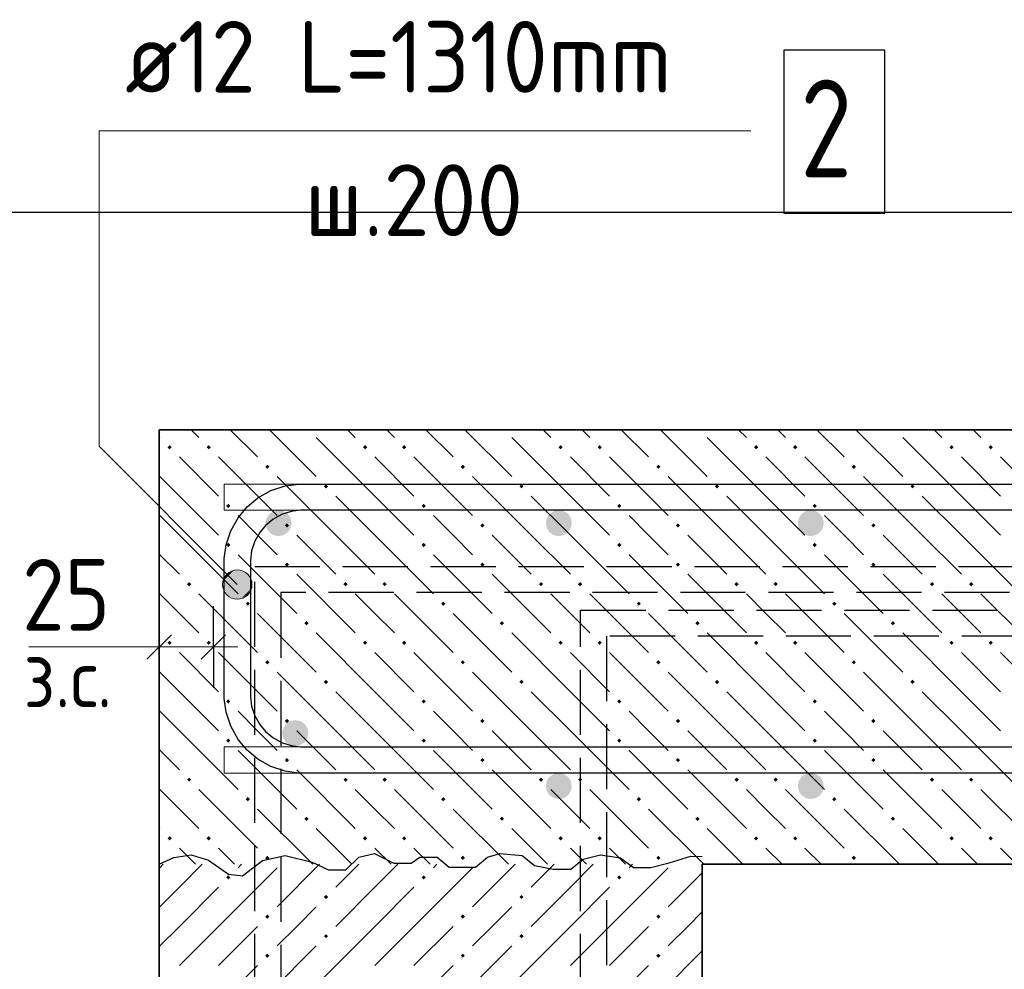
# Model space of a CAD drawing. Header units: millimetres. Extents: x 0 to 50400, y 0 to 35640.
# Tile 10 of 40: x 5537 to 9164, y 11315 to 14811. Entities that reach past the tile are written whole.
import ezdxf

# ---------------------------------------------------------------- set-up
doc = ezdxf.new("R2010")
doc.units = ezdxf.units.MM
doc.linetypes.add('______2', pattern=[324, 240, -84])
for name, color, linetype, lineweight in [('Standard', 7, 'Continuous', 25), ('ЖБ Перекрытие верхний уровень', 7, 'Continuous', 35), ('ЖБ Стена верхний уровень', 7, 'Continuous', 35), ('Размерная линия_ общее', 7, 'Continuous', 13)]:
    doc.layers.add(name, color=color, linetype=linetype, lineweight=lineweight)
doc.layers.add('Обрамление П-обр. равн.', color=7, linetype='Continuous', lineweight=25, true_color=0x5f1e0f)
doc.layers.add('Фоновоя арматура Х1', color=7, linetype='Continuous', lineweight=18, true_color=0x656565)
doc.layers.add('Стена фоновая арматура Х1', color=7, linetype='______2', true_color=0xa0a0a0)
doc.styles.add('ISOCPEUR', font='txt')

msp = doc.modelspace()

# ---------------------------------------------------------------- hatches: boundary and pattern name
at = {"layer": 'Standard', "linetype": 'Continuous', "lineweight": 13, "transparency": 33554687}
for points in [[(6300.7, 12693.5), (6352.6, 12783.6), (6286.9, 12717.9)], [(6286.9, 12717.9), (6352.6, 12783.6), (6325.1, 12783.6)], [(6286.9, 12717.9), (6325.1, 12783.6), (6286.9, 12745.4)], [(6286.9, 12745.4), (6325.1, 12783.6), (6300.7, 12769.8)], [(6300.7, 12693.5), (6377, 12769.8), (6352.6, 12783.6)], [(6325.1, 12679.7), (6377, 12769.8), (6300.7, 12693.5)], [(6325.1, 12679.7), (6390.8, 12745.4), (6377, 12769.8)], [(6352.6, 12679.7), (6390.8, 12745.4), (6325.1, 12679.7)], [(6352.6, 12679.7), (6390.8, 12717.9), (6390.8, 12745.4)], [(6390.8, 12717.9), (6352.6, 12679.7), (6377, 12693.5)]]:
    msp.add_hatch(color=7, dxfattribs=at).paths.add_polyline_path(points)
at = {"layer": 'ЖБ Перекрытие верхний уровень', "linetype": 'Continuous', "lineweight": 18, "transparency": 33554687}
for points in [[(6593.8, 13301.9), (6593.5, 13301.6), (6593.2, 13301.9)], [(7313.8, 13301.9), (7313.5, 13301.6), (7313.2, 13301.9)], [(8033.8, 13301.9), (8033.5, 13301.6), (8033.2, 13301.9)], [(8753.8, 13301.9), (8753.5, 13301.6), (8753.2, 13301.9)], [(6081.7, 13237.4), (6089.5, 13245.2), (6097.3, 13237.4), (6089.5, 13229.6)], [(6225.7, 13237.4), (6233.5, 13245.2), (6241.3, 13237.4), (6233.5, 13229.6)], [(6801.7, 13237.4), (6809.5, 13245.2), (6817.3, 13237.4), (6809.5, 13229.6)], [(6945.7, 13237.4), (6953.5, 13245.2), (6961.3, 13237.4), (6953.5, 13229.6)], [(7521.7, 13237.4), (7529.5, 13245.2), (7537.3, 13237.4), (7529.5, 13229.6)], [(7665.7, 13237.4), (7673.5, 13245.2), (7681.3, 13237.4), (7673.5, 13229.6)], [(8241.7, 13237.4), (8249.5, 13245.2), (8257.3, 13237.4), (8249.5, 13229.6)], [(8385.7, 13237.4), (8393.5, 13245.2), (8401.3, 13237.4), (8393.5, 13229.6)], [(8961.7, 13237.4), (8969.5, 13245.2), (8977.3, 13237.4), (8969.5, 13229.6)], [(9105.7, 13237.4), (9113.5, 13245.2), (9121.3, 13237.4), (9113.5, 13229.6)], [(6441.7, 13165.4), (6449.5, 13173.2), (6457.3, 13165.4), (6449.5, 13157.6)], [(7161.7, 13165.4), (7169.5, 13173.2), (7177.3, 13165.4), (7169.5, 13157.6)], [(7881.7, 13165.4), (7889.5, 13173.2), (7897.3, 13165.4), (7889.5, 13157.6)], [(8601.7, 13165.4), (8609.5, 13173.2), (8617.3, 13165.4), (8609.5, 13157.6)], [(6657.7, 13093.4), (6665.5, 13101.2), (6673.3, 13093.4), (6665.5, 13085.6)], [(7377.7, 13093.4), (7385.5, 13101.2), (7393.3, 13093.4), (7385.5, 13085.6)], [(8097.7, 13093.4), (8105.5, 13101.2), (8113.3, 13093.4), (8105.5, 13085.6)], [(8817.7, 13093.4), (8825.5, 13101.2), (8833.3, 13093.4), (8825.5, 13085.6)], [(6297.7, 13021.4), (6305.5, 13029.2), (6313.3, 13021.4), (6305.5, 13013.6)], [(7017.7, 13021.4), (7025.5, 13029.2), (7033.3, 13021.4), (7025.5, 13013.6)], [(7737.7, 13021.4), (7745.5, 13029.2), (7753.3, 13021.4), (7745.5, 13013.6)], [(8457.7, 13021.4), (8465.5, 13029.2), (8473.3, 13021.4), (8465.5, 13013.6)], [(6513.7, 12949.4), (6521.5, 12957.2), (6529.3, 12949.4), (6521.5, 12941.6)], [(7233.7, 12949.4), (7241.5, 12957.2), (7249.3, 12949.4), (7241.5, 12941.6)], [(7953.7, 12949.4), (7961.5, 12957.2), (7969.3, 12949.4), (7961.5, 12941.6)], [(8673.7, 12949.4), (8681.5, 12957.2), (8689.3, 12949.4), (8681.5, 12941.6)], [(6297.7, 12877.4), (6305.5, 12885.2), (6313.3, 12877.4), (6305.5, 12869.6)], [(7017.7, 12877.4), (7025.5, 12885.2), (7033.3, 12877.4), (7025.5, 12869.6)], [(7737.7, 12877.4), (7745.5, 12885.2), (7753.3, 12877.4), (7745.5, 12869.6)], [(8457.7, 12877.4), (8465.5, 12885.2), (8473.3, 12877.4), (8465.5, 12869.6)], [(6513.7, 12805.4), (6521.5, 12813.2), (6529.3, 12805.4), (6521.5, 12797.6)], [(7233.7, 12805.4), (7241.5, 12813.2), (7249.3, 12805.4), (7241.5, 12797.6)], [(7953.7, 12805.4), (7961.5, 12813.2), (7969.3, 12805.4), (7961.5, 12797.6)], [(8673.7, 12805.4), (8681.5, 12813.2), (8689.3, 12805.4), (8681.5, 12797.6)], [(6153.7, 12733.4), (6161.5, 12741.2), (6169.3, 12733.4), (6161.5, 12725.6)], [(6729.7, 12733.4), (6737.5, 12741.2), (6745.3, 12733.4), (6737.5, 12725.6)], [(6873.7, 12733.4), (6881.5, 12741.2), (6889.3, 12733.4), (6881.5, 12725.6)], [(7449.7, 12733.4), (7457.5, 12741.2), (7465.3, 12733.4), (7457.5, 12725.6)], [(7593.7, 12733.4), (7601.5, 12741.2), (7609.3, 12733.4), (7601.5, 12725.6)], [(8169.7, 12733.4), (8177.5, 12741.2), (8185.3, 12733.4), (8177.5, 12725.6)], [(8313.7, 12733.4), (8321.5, 12741.2), (8329.3, 12733.4), (8321.5, 12725.6)], [(8889.7, 12733.4), (8897.5, 12741.2), (8905.3, 12733.4), (8897.5, 12725.6)], [(9033.7, 12733.4), (9041.5, 12741.2), (9049.3, 12733.4), (9041.5, 12725.6)], [(6369.7, 12661.4), (6377.5, 12669.2), (6385.3, 12661.4), (6377.5, 12653.6)], [(7089.7, 12661.4), (7097.5, 12669.2), (7105.3, 12661.4), (7097.5, 12653.6)], [(7809.7, 12661.4), (7817.5, 12669.2), (7825.3, 12661.4), (7817.5, 12653.6)], [(8529.7, 12661.4), (8537.5, 12669.2), (8545.3, 12661.4), (8537.5, 12653.6)], [(6585.7, 12589.4), (6593.5, 12597.2), (6601.3, 12589.4), (6593.5, 12581.6)], [(7305.7, 12589.4), (7313.5, 12597.2), (7321.3, 12589.4), (7313.5, 12581.6)], [(8025.7, 12589.4), (8033.5, 12597.2), (8041.3, 12589.4), (8033.5, 12581.6)], [(8745.7, 12589.4), (8753.5, 12597.2), (8761.3, 12589.4), (8753.5, 12581.6)], [(6081.7, 12517.4), (6089.5, 12525.2), (6097.3, 12517.4), (6089.5, 12509.6)], [(6225.7, 12517.4), (6233.5, 12525.2), (6241.3, 12517.4), (6233.5, 12509.6)], [(6801.7, 12517.4), (6809.5, 12525.2), (6817.3, 12517.4), (6809.5, 12509.6)], [(6945.7, 12517.4), (6953.5, 12525.2), (6961.3, 12517.4), (6953.5, 12509.6)], [(7521.7, 12517.4), (7529.5, 12525.2), (7537.3, 12517.4), (7529.5, 12509.6)], [(7665.7, 12517.4), (7673.5, 12525.2), (7681.3, 12517.4), (7673.5, 12509.6)], [(8241.7, 12517.4), (8249.5, 12525.2), (8257.3, 12517.4), (8249.5, 12509.6)], [(8385.7, 12517.4), (8393.5, 12525.2), (8401.3, 12517.4), (8393.5, 12509.6)], [(8961.7, 12517.4), (8969.5, 12525.2), (8977.3, 12517.4), (8969.5, 12509.6)], [(9105.7, 12517.4), (9113.5, 12525.2), (9121.3, 12517.4), (9113.5, 12509.6)], [(6441.7, 12445.4), (6449.5, 12453.2), (6457.3, 12445.4), (6449.5, 12437.6)], [(7161.7, 12445.4), (7169.5, 12453.2), (7177.3, 12445.4), (7169.5, 12437.6)], [(7881.7, 12445.4), (7889.5, 12453.2), (7897.3, 12445.4), (7889.5, 12437.6)], [(8601.7, 12445.4), (8609.5, 12453.2), (8617.3, 12445.4), (8609.5, 12437.6)], [(6657.7, 12373.4), (6665.5, 12381.2), (6673.3, 12373.4), (6665.5, 12365.6)], [(7377.7, 12373.4), (7385.5, 12381.2), (7393.3, 12373.4), (7385.5, 12365.6)], [(8097.7, 12373.4), (8105.5, 12381.2), (8113.3, 12373.4), (8105.5, 12365.6)], [(8817.7, 12373.4), (8825.5, 12381.2), (8833.3, 12373.4), (8825.5, 12365.6)], [(6297.7, 12301.4), (6305.5, 12309.2), (6313.3, 12301.4), (6305.5, 12293.6)], [(7017.7, 12301.4), (7025.5, 12309.2), (7033.3, 12301.4), (7025.5, 12293.6)], [(7737.7, 12301.4), (7745.5, 12309.2), (7753.3, 12301.4), (7745.5, 12293.6)], [(8457.7, 12301.4), (8465.5, 12309.2), (8473.3, 12301.4), (8465.5, 12293.6)], [(6513.7, 12229.4), (6521.5, 12237.2), (6529.3, 12229.4), (6521.5, 12221.6)], [(7233.7, 12229.4), (7241.5, 12237.2), (7249.3, 12229.4), (7241.5, 12221.6)], [(7953.7, 12229.4), (7961.5, 12237.2), (7969.3, 12229.4), (7961.5, 12221.6)], [(8673.7, 12229.4), (8681.5, 12237.2), (8689.3, 12229.4), (8681.5, 12221.6)], [(6297.7, 12157.4), (6305.5, 12165.2), (6313.3, 12157.4), (6305.5, 12149.6)], [(7017.7, 12157.4), (7025.5, 12165.2), (7033.3, 12157.4), (7025.5, 12149.6)], [(7737.7, 12157.4), (7745.5, 12165.2), (7753.3, 12157.4), (7745.5, 12149.6)], [(8457.7, 12157.4), (8465.5, 12165.2), (8473.3, 12157.4), (8465.5, 12149.6)], [(6513.7, 12085.4), (6521.5, 12093.2), (6529.3, 12085.4), (6521.5, 12077.6)], [(7233.7, 12085.4), (7241.5, 12093.2), (7249.3, 12085.4), (7241.5, 12077.6)], [(7953.7, 12085.4), (7961.5, 12093.2), (7969.3, 12085.4), (7961.5, 12077.6)], [(8673.7, 12085.4), (8681.5, 12093.2), (8689.3, 12085.4), (8681.5, 12077.6)], [(6153.7, 12013.4), (6161.5, 12021.2), (6169.3, 12013.4), (6161.5, 12005.6)], [(6729.7, 12013.4), (6737.5, 12021.2), (6745.3, 12013.4), (6737.5, 12005.6)], [(6873.7, 12013.4), (6881.5, 12021.2), (6889.3, 12013.4), (6881.5, 12005.6)], [(7449.7, 12013.4), (7457.5, 12021.2), (7465.3, 12013.4), (7457.5, 12005.6)], [(7593.7, 12013.4), (7601.5, 12021.2), (7609.3, 12013.4), (7601.5, 12005.6)], [(8169.7, 12013.4), (8177.5, 12021.2), (8185.3, 12013.4), (8177.5, 12005.6)], [(8313.7, 12013.4), (8321.5, 12021.2), (8329.3, 12013.4), (8321.5, 12005.6)], [(8889.7, 12013.4), (8897.5, 12021.2), (8905.3, 12013.4), (8897.5, 12005.6)], [(9033.7, 12013.4), (9041.5, 12021.2), (9049.3, 12013.4), (9041.5, 12005.6)], [(6369.7, 11941.4), (6377.5, 11949.2), (6385.3, 11941.4), (6377.5, 11933.6)], [(7089.7, 11941.4), (7097.5, 11949.2), (7105.3, 11941.4), (7097.5, 11933.6)], [(7809.7, 11941.4), (7817.5, 11949.2), (7825.3, 11941.4), (7817.5, 11933.6)], [(8529.7, 11941.4), (8537.5, 11949.2), (8545.3, 11941.4), (8537.5, 11933.6)], [(6585.7, 11869.4), (6593.5, 11877.2), (6601.3, 11869.4), (6593.5, 11861.6)], [(7305.7, 11869.4), (7313.5, 11877.2), (7321.3, 11869.4), (7313.5, 11861.6)], [(8025.7, 11869.4), (8033.5, 11877.2), (8041.3, 11869.4), (8033.5, 11861.6)], [(8745.7, 11869.4), (8753.5, 11877.2), (8761.3, 11869.4), (8753.5, 11861.6)], [(6081.7, 11797.4), (6089.5, 11805.2), (6097.3, 11797.4), (6089.5, 11789.6)], [(6225.7, 11797.4), (6233.5, 11805.2), (6241.3, 11797.4), (6233.5, 11789.6)], [(6801.7, 11797.4), (6809.5, 11805.2), (6817.3, 11797.4), (6809.5, 11789.6)], [(6945.7, 11797.4), (6953.5, 11805.2), (6961.3, 11797.4), (6953.5, 11789.6)], [(7521.7, 11797.4), (7529.5, 11805.2), (7537.3, 11797.4), (7529.5, 11789.6)], [(7665.7, 11797.4), (7673.5, 11805.2), (7681.3, 11797.4), (7673.5, 11789.6)], [(8241.7, 11797.4), (8249.5, 11805.2), (8257.3, 11797.4), (8249.5, 11789.6)], [(8385.7, 11797.4), (8393.5, 11805.2), (8401.3, 11797.4), (8393.5, 11789.6)], [(8961.7, 11797.4), (8969.5, 11805.2), (8977.3, 11797.4), (8969.5, 11789.6)], [(9105.7, 11797.4), (9113.5, 11805.2), (9121.3, 11797.4), (9113.5, 11789.6)], [(6441.7, 11725.4), (6449.5, 11733.2), (6457.3, 11725.4), (6449.5, 11717.6)], [(7161.7, 11725.4), (7169.5, 11733.2), (7177.3, 11725.4), (7169.5, 11717.6)], [(7881.7, 11725.4), (7889.5, 11733.2), (7897.3, 11725.4), (7889.5, 11717.6)], [(8601.7, 11725.4), (8609.5, 11733.2), (8617.3, 11725.4), (8609.5, 11717.6)]]:
    msp.add_hatch(color=7, dxfattribs=at).paths.add_polyline_path(points, flags=16)
at = {"layer": 'ЖБ Стена верхний уровень', "linetype": 'Continuous', "lineweight": 18, "transparency": 33554687}
for points in [[(6297.7, 11653.4), (6305.5, 11661.2), (6313.3, 11653.4), (6305.5, 11645.6)], [(7017.7, 11653.4), (7025.5, 11661.2), (7033.3, 11653.4), (7025.5, 11645.6)], [(7737.7, 11653.4), (7745.5, 11661.2), (7753.3, 11653.4), (7745.5, 11645.6)], [(6657.7, 11581.4), (6665.5, 11589.2), (6673.3, 11581.4), (6665.5, 11573.6)], [(7377.7, 11581.4), (7385.5, 11589.2), (7393.3, 11581.4), (7385.5, 11573.6)], [(6441.7, 11509.4), (6449.5, 11517.2), (6457.3, 11509.4), (6449.5, 11501.6)], [(7161.7, 11509.4), (7169.5, 11517.2), (7177.3, 11509.4), (7169.5, 11501.6)], [(7881.7, 11509.4), (7889.5, 11517.2), (7897.3, 11509.4), (7889.5, 11501.6)], [(6657.7, 11437.4), (6665.5, 11445.2), (6673.3, 11437.4), (6665.5, 11429.6)], [(7377.7, 11437.4), (7385.5, 11445.2), (7393.3, 11437.4), (7385.5, 11429.6)], [(6441.7, 11365.4), (6449.5, 11373.2), (6457.3, 11365.4), (6449.5, 11357.6)], [(7161.7, 11365.4), (7169.5, 11373.2), (7177.3, 11365.4), (7169.5, 11357.6)], [(7881.7, 11365.4), (7889.5, 11373.2), (7897.3, 11365.4), (7889.5, 11357.6)]]:
    msp.add_hatch(color=7, dxfattribs=at).paths.add_polyline_path(points, flags=16)
at = {"layer": 'Фоновоя арматура Х1', "linetype": 'Continuous', "lineweight": 18, "transparency": 33554687}
for points in [[(6538.9, 12957.9), (6535.2, 12976.3), (6524.8, 12991.8), (6509.2, 13002.2), (6490.9, 13005.9), (6472.5, 13002.2), (6456.9, 12991.8), (6446.5, 12976.3), (6442.9, 12957.9), (6446.5, 12939.5), (6456.9, 12923.9), (6472.5, 12913.5), (6490.9, 12909.9), (6509.2, 12913.5), (6524.8, 12923.9), (6535.2, 12939.5)], [(7570.9, 12957.9), (7567.2, 12976.3), (7556.8, 12991.8), (7541.2, 13002.2), (7522.9, 13005.9), (7504.5, 13002.2), (7488.9, 12991.8), (7478.5, 12976.3), (7474.9, 12957.9), (7478.5, 12939.5), (7488.9, 12923.9), (7504.5, 12913.5), (7522.9, 12909.9), (7541.2, 12913.5), (7556.8, 12923.9), (7567.2, 12939.5)], [(8498.9, 12957.9), (8495.2, 12976.3), (8484.8, 12991.8), (8469.2, 13002.2), (8450.9, 13005.9), (8432.5, 13002.2), (8416.9, 12991.8), (8406.5, 12976.3), (8402.9, 12957.9), (8406.5, 12939.5), (8416.9, 12923.9), (8432.5, 12913.5), (8450.9, 12909.9), (8469.2, 12913.5), (8484.8, 12923.9), (8495.2, 12939.5)], [(6600.6, 12184.8), (6597, 12203.2), (6586.6, 12218.7), (6571, 12229.2), (6552.6, 12232.8), (6534.3, 12229.2), (6518.7, 12218.7), (6508.3, 12203.2), (6504.6, 12184.8), (6508.3, 12166.4), (6518.7, 12150.9), (6534.3, 12140.5), (6552.6, 12136.8), (6571, 12140.5), (6586.6, 12150.9), (6597, 12166.4)], [(7570.9, 11989.9), (7567.2, 12008.2), (7556.8, 12023.8), (7541.2, 12034.2), (7522.9, 12037.9), (7504.5, 12034.2), (7488.9, 12023.8), (7478.5, 12008.2), (7474.9, 11989.9), (7478.5, 11971.5), (7488.9, 11955.9), (7504.5, 11945.5), (7522.9, 11941.9), (7541.2, 11945.5), (7556.8, 11955.9), (7567.2, 11971.5)], [(8498.9, 11989.9), (8495.2, 12008.2), (8484.8, 12023.8), (8469.2, 12034.2), (8450.9, 12037.9), (8432.5, 12034.2), (8416.9, 12023.8), (8406.5, 12008.2), (8402.9, 11989.9), (8406.5, 11971.5), (8416.9, 11955.9), (8432.5, 11945.5), (8450.9, 11941.9), (8469.2, 11945.5), (8484.8, 11955.9), (8495.2, 11971.5)]]:
    msp.add_hatch(color=7, dxfattribs=at).paths.add_polyline_path(points)

# ---------------------------------------------------------------- linework, layer by layer
at = {"layer": 'Standard', "color": 7, "linetype": 'Continuous', "lineweight": 13, "transparency": 33554687}
for p, q in [((6300.7, 12769.8), (6300.7, 12769.8)), ((6377, 12769.8), (6377, 12769.8)), ((6300.7, 12693.5), (6300.7, 12693.5)), ((6377, 12693.5), (6377, 12693.5)), ((6050.9, 12501.9), (5570.9, 12501.9))]:
    msp.add_line(p, q, dxfattribs=at)
msp.add_lwpolyline([(6338.9, 12731.7), (5829.7, 13240.8), (5829.7, 14401.9), (8229.7, 14401.9)], dxfattribs=at)
at = {"layer": 'Standard', "color": 254, "linetype": 'Continuous', "lineweight": -3, "true_color": 0xc4c4ff, "transparency": 33554687}
msp.add_lwpolyline([(5250.9, 8509.9), (15359.9, 8509.9), (15359.9, 14101.9), (5250.9, 14101.9), (5250.9, 8509.9)], dxfattribs=at)
at = {"layer": 'Standard', "color": 7, "linetype": 'Continuous', "lineweight": 25, "transparency": 33554687}
msp.add_lwpolyline([(6050.9, 11701.9), (6105.3, 11727.2), (6169.3, 11736.7), (6233.3, 11717.2), (6306.9, 11665.3), (6358.1, 11659.6), (6431.7, 11715.7), (6514.9, 11734.4), (6614.1, 11709.3), (6674.9, 11681.4), (6738.9, 11681.4), (6786.9, 11728.2), (6844.5, 11742.1), (6914.9, 11705.7), (6978.9, 11705.7), (7010.9, 11727.5), (7074.9, 11727.5), (7119.7, 11691.4), (7215.7, 11691.4), (7260.5, 11727.5), (7305.3, 11741.3), (7388.5, 11734.1), (7433.3, 11697.8), (7503.7, 11684.5), (7567.7, 11684.5), (7612.5, 11720.6), (7676.5, 11736.2), (7750.1, 11726.2), (7798.1, 11689.8), (7862.1, 11689.8), (7929.3, 11707.3), (8009.3, 11731.6), (8050.9, 11730.2)], dxfattribs=at)
at = {"layer": 'Standard', "color": 7, "linetype": 'Continuous', "lineweight": 13, "transparency": 33554687}
msp.add_circle((6338.9, 12731.7), 54, dxfattribs=at)
at = {"layer": 'ЖБ Перекрытие верхний уровень', "color": 7, "linetype": 'Continuous', "lineweight": 35, "transparency": 33554687}
for p, q in [((6050.9, 13301.9), (6050.9, 11701.9)), ((14559.9, 13301.9), (6050.9, 13301.9)), ((8050.9, 11701.9), (14559.9, 11701.9))]:
    msp.add_line(p, q, dxfattribs=at)
at = {"layer": 'ЖБ Перекрытие верхний уровень', "color": 9, "linetype": 'Continuous', "lineweight": 18, "true_color": 0xc7c7c7, "transparency": 33554687}
for p, q in [((6050.9, 13276), (6053.5, 13273.4)), ((6197.5, 13273.4), (6169, 13301.9)), ((6313, 13301.9), (6413.5, 13201.4)), ((6457, 13301.9), (6629.5, 13129.4)), ((6845.5, 13057.4), (6629.5, 13273.4)), ((6745, 13301.9), (6773.5, 13273.4)), ((6917.5, 13273.4), (6889, 13301.9)), ((7033, 13301.9), (7133.5, 13201.4)), ((7177, 13301.9), (7349.5, 13129.4)), ((7565.5, 13057.4), (7349.5, 13273.4)), ((7465, 13301.9), (7493.5, 13273.4)), ((7637.5, 13273.4), (7609, 13301.9)), ((7753, 13301.9), (7853.5, 13201.4)), ((7897, 13301.9), (8069.5, 13129.4)), ((8285.5, 13057.4), (8069.5, 13273.4)), ((8185, 13301.9), (8213.5, 13273.4)), ((8357.5, 13273.4), (8329, 13301.9)), ((8473, 13301.9), (8573.5, 13201.4)), ((8617, 13301.9), (8789.5, 13129.4)), ((9005.5, 13057.4), (8789.5, 13273.4)), ((8905, 13301.9), (8933.5, 13273.4)), ((9077.5, 13273.4), (9049, 13301.9)), ((6125.5, 13201.4), (6269.5, 13057.4)), ((6269.5, 13201.4), (6485.5, 12985.4)), ((6845.5, 13201.4), (6989.5, 13057.4)), ((6989.5, 13201.4), (7205.5, 12985.4)), ((7565.5, 13201.4), (7709.5, 13057.4)), ((7709.5, 13201.4), (7925.5, 12985.4)), ((8285.5, 13201.4), (8429.5, 13057.4)), ((8429.5, 13201.4), (8645.5, 12985.4)), ((9005.5, 13201.4), (9149.5, 13057.4)), ((9149.5, 13201.4), (9365.5, 12985.4)), ((6125.5, 13057.4), (6050.9, 13132)), ((6701.5, 12913.4), (6485.5, 13129.4)), ((7421.5, 12913.4), (7205.5, 13129.4)), ((8141.5, 12913.4), (7925.5, 13129.4)), ((8861.5, 12913.4), (8645.5, 13129.4)), ((6125.5, 13057.4), (6269.5, 12913.4)), ((6701.5, 13057.4), (6845.5, 12913.4)), ((6845.5, 13057.4), (6989.5, 12913.4)), ((7421.5, 13057.4), (7565.5, 12913.4)), ((7565.5, 13057.4), (7709.5, 12913.4)), ((8141.5, 13057.4), (8285.5, 12913.4)), ((8285.5, 13057.4), (8429.5, 12913.4)), ((8861.5, 13057.4), (9005.5, 12913.4)), ((9005.5, 13057.4), (9149.5, 12913.4)), ((6050.9, 12988), (6125.5, 12913.4)), ((6413.5, 12913.4), (6341.5, 12985.4)), ((7133.5, 12913.4), (7061.5, 12985.4)), ((7853.5, 12913.4), (7781.5, 12985.4)), ((8573.5, 12913.4), (8501.5, 12985.4)), ((6125.5, 12913.4), (6341.5, 12697.4)), ((6485.5, 12841.4), (6413.5, 12913.4)), ((6557.5, 12913.4), (6701.5, 12769.4)), ((6701.5, 12913.4), (6845.5, 12769.4)), ((6845.5, 12913.4), (7061.5, 12697.4)), ((7205.5, 12841.4), (7133.5, 12913.4)), ((7277.5, 12913.4), (7421.5, 12769.4)), ((7421.5, 12913.4), (7565.5, 12769.4)), ((7565.5, 12913.4), (7781.5, 12697.4)), ((7925.5, 12841.4), (7853.5, 12913.4)), ((7997.5, 12913.4), (8141.5, 12769.4)), ((8141.5, 12913.4), (8285.5, 12769.4)), ((8285.5, 12913.4), (8501.5, 12697.4)), ((8645.5, 12841.4), (8573.5, 12913.4)), ((8717.5, 12913.4), (8861.5, 12769.4)), ((8861.5, 12913.4), (9005.5, 12769.4)), ((9005.5, 12913.4), (9221.5, 12697.4)), ((6050.9, 12844), (6125.5, 12769.4)), ((6341.5, 12841.4), (6557.5, 12625.4)), ((7061.5, 12841.4), (7277.5, 12625.4)), ((7781.5, 12841.4), (7997.5, 12625.4)), ((8501.5, 12841.4), (8717.5, 12625.4)), ((6557.5, 12769.4), (6773.5, 12553.4)), ((7277.5, 12769.4), (7493.5, 12553.4)), ((7997.5, 12769.4), (8213.5, 12553.4)), ((8717.5, 12769.4), (8933.5, 12553.4)), ((6125.5, 12625.4), (6053.5, 12697.4)), ((6197.5, 12697.4), (6413.5, 12481.4)), ((6845.5, 12625.4), (6773.5, 12697.4)), ((6917.5, 12697.4), (7133.5, 12481.4)), ((7565.5, 12625.4), (7493.5, 12697.4)), ((7637.5, 12697.4), (7853.5, 12481.4)), ((8285.5, 12625.4), (8213.5, 12697.4)), ((8357.5, 12697.4), (8573.5, 12481.4)), ((9005.5, 12625.4), (8933.5, 12697.4)), ((9077.5, 12697.4), (9293.5, 12481.4)), ((6197.5, 12553.4), (6125.5, 12625.4)), ((6413.5, 12625.4), (6629.5, 12409.4)), ((6917.5, 12553.4), (6845.5, 12625.4)), ((7133.5, 12625.4), (7349.5, 12409.4)), ((7637.5, 12553.4), (7565.5, 12625.4)), ((7853.5, 12625.4), (8069.5, 12409.4)), ((8357.5, 12553.4), (8285.5, 12625.4)), ((8573.5, 12625.4), (8789.5, 12409.4)), ((9077.5, 12553.4), (9005.5, 12625.4)), ((6050.9, 12556), (6053.5, 12553.4)), ((6845.5, 12337.4), (6629.5, 12553.4)), ((7565.5, 12337.4), (7349.5, 12553.4)), ((8285.5, 12337.4), (8069.5, 12553.4)), ((9005.5, 12337.4), (8789.5, 12553.4)), ((6125.5, 12481.4), (6269.5, 12337.4)), ((6269.5, 12481.4), (6485.5, 12265.4)), ((6845.5, 12481.4), (6989.5, 12337.4)), ((6989.5, 12481.4), (7205.5, 12265.4)), ((7565.5, 12481.4), (7709.5, 12337.4)), ((7709.5, 12481.4), (7925.5, 12265.4)), ((8285.5, 12481.4), (8429.5, 12337.4)), ((8429.5, 12481.4), (8645.5, 12265.4)), ((9005.5, 12481.4), (9149.5, 12337.4)), ((9149.5, 12481.4), (9365.5, 12265.4)), ((6125.5, 12337.4), (6050.9, 12412)), ((6701.5, 12193.4), (6485.5, 12409.4)), ((7421.5, 12193.4), (7205.5, 12409.4)), ((8141.5, 12193.4), (7925.5, 12409.4)), ((8861.5, 12193.4), (8645.5, 12409.4)), ((6125.5, 12337.4), (6269.5, 12193.4)), ((6701.5, 12337.4), (6845.5, 12193.4)), ((6845.5, 12337.4), (6989.5, 12193.4)), ((7421.5, 12337.4), (7565.5, 12193.4)), ((7565.5, 12337.4), (7709.5, 12193.4)), ((8141.5, 12337.4), (8285.5, 12193.4)), ((8285.5, 12337.4), (8429.5, 12193.4)), ((8861.5, 12337.4), (9005.5, 12193.4)), ((9005.5, 12337.4), (9149.5, 12193.4)), ((6050.9, 12268), (6125.5, 12193.4)), ((6413.5, 12193.4), (6341.5, 12265.4)), ((7133.5, 12193.4), (7061.5, 12265.4)), ((7853.5, 12193.4), (7781.5, 12265.4)), ((8573.5, 12193.4), (8501.5, 12265.4)), ((6125.5, 12193.4), (6341.5, 11977.4)), ((6485.5, 12121.4), (6413.5, 12193.4)), ((6557.5, 12193.4), (6701.5, 12049.4)), ((6701.5, 12193.4), (6845.5, 12049.4)), ((6845.5, 12193.4), (7061.5, 11977.4)), ((7205.5, 12121.4), (7133.5, 12193.4)), ((7277.5, 12193.4), (7421.5, 12049.4)), ((7421.5, 12193.4), (7565.5, 12049.4)), ((7565.5, 12193.4), (7781.5, 11977.4)), ((7925.5, 12121.4), (7853.5, 12193.4)), ((7997.5, 12193.4), (8141.5, 12049.4)), ((8141.5, 12193.4), (8285.5, 12049.4)), ((8285.5, 12193.4), (8501.5, 11977.4)), ((8645.5, 12121.4), (8573.5, 12193.4)), ((8717.5, 12193.4), (8861.5, 12049.4)), ((8861.5, 12193.4), (9005.5, 12049.4)), ((9005.5, 12193.4), (9221.5, 11977.4)), ((6050.9, 12124), (6125.5, 12049.4)), ((6341.5, 12121.4), (6557.5, 11905.4)), ((7061.5, 12121.4), (7277.5, 11905.4)), ((7781.5, 12121.4), (7997.5, 11905.4)), ((8501.5, 12121.4), (8717.5, 11905.4)), ((6557.5, 12049.4), (6773.5, 11833.4)), ((7277.5, 12049.4), (7493.5, 11833.4)), ((7997.5, 12049.4), (8213.5, 11833.4)), ((8717.5, 12049.4), (8933.5, 11833.4)), ((6125.5, 11905.4), (6053.5, 11977.4)), ((6197.5, 11977.4), (6413.5, 11761.4)), ((6845.5, 11905.4), (6773.5, 11977.4)), ((6917.5, 11977.4), (7133.5, 11761.4)), ((7565.5, 11905.4), (7493.5, 11977.4)), ((7637.5, 11977.4), (7853.5, 11761.4)), ((8285.5, 11905.4), (8213.5, 11977.4)), ((8357.5, 11977.4), (8573.5, 11761.4)), ((9005.5, 11905.4), (8933.5, 11977.4)), ((9077.5, 11977.4), (9293.5, 11761.4)), ((6197.5, 11833.4), (6125.5, 11905.4)), ((6413.5, 11905.4), (6617, 11701.9)), ((6917.5, 11833.4), (6845.5, 11905.4)), ((7133.5, 11905.4), (7337, 11701.9)), ((7637.5, 11833.4), (7565.5, 11905.4)), ((7853.5, 11905.4), (8057, 11701.9)), ((8357.5, 11833.4), (8285.5, 11905.4)), ((8573.5, 11905.4), (8777, 11701.9)), ((9077.5, 11833.4), (9005.5, 11905.4)), ((6050.9, 11836), (6053.5, 11833.4)), ((6761, 11701.9), (6629.5, 11833.4)), ((7481, 11701.9), (7349.5, 11833.4)), ((8201, 11701.9), (8069.5, 11833.4)), ((8921, 11701.9), (8789.5, 11833.4)), ((6125.5, 11761.4), (6185, 11701.9)), ((6269.5, 11761.4), (6329, 11701.9)), ((6845.5, 11761.4), (6905, 11701.9)), ((6989.5, 11761.4), (7049, 11701.9)), ((7565.5, 11761.4), (7625, 11701.9)), ((7709.5, 11761.4), (7769, 11701.9)), ((8285.5, 11761.4), (8345, 11701.9)), ((8429.5, 11761.4), (8489, 11701.9)), ((9005.5, 11761.4), (9065, 11701.9)), ((9149.5, 11761.4), (9209, 11701.9))]:
    msp.add_line(p, q, dxfattribs=at)
at = {"layer": 'ЖБ Стена верхний уровень', "color": 9, "linetype": 'Continuous', "lineweight": 18, "true_color": 0xc7c7c7, "transparency": 33554687}
for p, q in [((6066, 11701.9), (6050.9, 11686.8)), ((6125.5, 11617.4), (6210, 11701.9)), ((6269.5, 11473.4), (6485.5, 11689.4)), ((6354, 11701.9), (6341.5, 11689.4)), ((6642, 11701.9), (6485.5, 11545.4)), ((6786, 11701.9), (6701.5, 11617.4)), ((6845.5, 11617.4), (6930, 11701.9)), ((6989.5, 11473.4), (7205.5, 11689.4)), ((7074, 11701.9), (7061.5, 11689.4)), ((7362, 11701.9), (7205.5, 11545.4)), ((7506, 11701.9), (7421.5, 11617.4)), ((7565.5, 11617.4), (7650, 11701.9)), ((7709.5, 11473.4), (7925.5, 11689.4)), ((7794, 11701.9), (7781.5, 11689.4)), ((8050.9, 11670.8), (7925.5, 11545.4)), ((6125.5, 11617.4), (6050.9, 11542.8)), ((6269.5, 11617.4), (6125.5, 11473.4)), ((6845.5, 11617.4), (6701.5, 11473.4)), ((6989.5, 11617.4), (6845.5, 11473.4)), ((7565.5, 11617.4), (7421.5, 11473.4)), ((7709.5, 11617.4), (7565.5, 11473.4)), ((6557.5, 11473.4), (6629.5, 11545.4)), ((7277.5, 11473.4), (7349.5, 11545.4)), ((7997.5, 11473.4), (8050.9, 11526.8)), ((6125.5, 11473.4), (6050.9, 11398.8)), ((6269.5, 11473.4), (6125.5, 11329.4)), ((6413.5, 11473.4), (6269.5, 11329.4)), ((6485.5, 11401.4), (6557.5, 11473.4)), ((6845.5, 11473.4), (6629.5, 11257.4)), ((6989.5, 11473.4), (6845.5, 11329.4)), ((7133.5, 11473.4), (6989.5, 11329.4)), ((7205.5, 11401.4), (7277.5, 11473.4)), ((7565.5, 11473.4), (7349.5, 11257.4)), ((7709.5, 11473.4), (7565.5, 11329.4)), ((7853.5, 11473.4), (7709.5, 11329.4)), ((7925.5, 11401.4), (7997.5, 11473.4)), ((6629.5, 11401.4), (6413.5, 11185.4)), ((7349.5, 11401.4), (7133.5, 11185.4)), ((8050.9, 11382.8), (7853.5, 11185.4)), ((6413.5, 11329.4), (6197.5, 11113.4)), ((7133.5, 11329.4), (6917.5, 11113.4)), ((7853.5, 11329.4), (7637.5, 11113.4))]:
    msp.add_line(p, q, dxfattribs=at)
at = {"layer": 'ЖБ Стена верхний уровень', "color": 7, "linetype": 'Continuous', "lineweight": 35, "transparency": 33554687}
for p, q in [((6050.9, 11701.9), (6050.9, 9309.9)), ((8050.9, 9309.9), (8050.9, 11701.9))]:
    msp.add_line(p, q, dxfattribs=at)
at = {"layer": 'Обрамление П-обр. равн.', "color": 7, "linetype": 'Continuous', "lineweight": 25, "transparency": 33554687}
msp.add_lwpolyline([(8351.8, 14098.7), (8723.8, 14098.7), (8723.8, 14698.7), (8351.8, 14698.7), (8351.8, 14098.7)], dxfattribs=at)
msp.add_lwpolyline([(8351.8, 14098.7), (8723.8, 14098.7), (8723.8, 14698.7), (8351.8, 14698.7), (8351.8, 14098.7)], dxfattribs=at)
at = {"layer": 'Обрамление П-обр. равн.', "color": 38, "linetype": 'Continuous', "lineweight": 25, "true_color": 0x5f1e0f, "transparency": 33554687}
for points in [[(11186.9, 12037.9), (6565.1, 12037.9), (6515, 12044.9), (6462.8, 12062.1), (6414.7, 12089), (6375.1, 12122.1), (6342, 12161.7), (6315, 12209.8), (6297.8, 12262), (6290.9, 12312.1), (6290.9, 12827.7), (6297.8, 12877.7), (6315, 12930), (6342, 12978), (6375.1, 13017.7), (6414.7, 13050.8), (6462.8, 13077.7), (6515, 13094.9), (6565.1, 13101.9), (11186.9, 13101.9)], [(11186.9, 12037.9), (6565.1, 12037.9), (6515, 12044.9), (6462.8, 12062.1), (6414.7, 12089), (6375.1, 12122.1), (6342, 12161.7), (6315, 12209.8), (6297.8, 12262), (6290.9, 12312.1), (6290.9, 12827.7), (6297.8, 12877.7), (6315, 12930), (6342, 12978), (6375.1, 13017.7), (6414.7, 13050.8), (6462.8, 13077.7), (6515, 13094.9), (6565.1, 13101.9), (11186.9, 13101.9)], [(11186.9, 13005.9), (6571.7, 13005.9), (6536.8, 13001), (6501.6, 12989.4), (6469.4, 12971.4), (6443.2, 12949.5), (6421.4, 12923.3), (6403.3, 12891.1), (6391.7, 12855.9), (6386.9, 12821), (6386.9, 12318.8), (6391.7, 12283.9), (6403.3, 12248.7), (6421.4, 12216.4), (6443.2, 12190.3), (6469.4, 12168.4), (6501.6, 12150.3), (6536.8, 12138.7), (6571.7, 12133.9), (11186.9, 12133.9)], [(11186.9, 13005.9), (6571.7, 13005.9), (6536.8, 13001), (6501.6, 12989.4), (6469.4, 12971.4), (6443.2, 12949.5), (6421.4, 12923.3), (6403.3, 12891.1), (6391.7, 12855.9), (6386.9, 12821), (6386.9, 12318.8), (6391.7, 12283.9), (6403.3, 12248.7), (6421.4, 12216.4), (6443.2, 12190.3), (6469.4, 12168.4), (6501.6, 12150.3), (6536.8, 12138.7), (6571.7, 12133.9), (11186.9, 12133.9)]]:
    msp.add_lwpolyline(points, dxfattribs=at)
at = {"layer": 'Размерная линия_ общее', "color": 253, "linetype": 'Continuous', "lineweight": -3, "true_color": 0xa0a0a0, "transparency": 33554687}
for p, q in [((6050.9, 12501.9), (6050.9, 12651.9)), ((6250.9, 12501.9), (6250.9, 12651.9)), ((6050.9, 12501.9), (6050.9, 12351.9)), ((6250.9, 12501.9), (6250.9, 12351.9))]:
    msp.add_line(p, q, dxfattribs=at)
at = {"layer": 'Размерная линия_ общее', "color": 7, "linetype": 'Continuous', "lineweight": 25, "transparency": 33554687}
for p, q in [((6095.9, 12546.9), (6005.9, 12456.9)), ((6295.9, 12546.9), (6205.9, 12456.9))]:
    msp.add_line(p, q, dxfattribs=at)
at = {"layer": 'Размерная линия_ общее', "color": 7, "linetype": 'Continuous', "lineweight": 13, "transparency": 33554687}
for p, q in [((6050.9, 12501.9), (5960.9, 12501.9)), ((6250.9, 12501.9), (6050.9, 12501.9)), ((6250.9, 12501.9), (6340.9, 12501.9))]:
    msp.add_line(p, q, dxfattribs=at)
at = {"layer": 'Стена фоновая арматура Х1', "color": 253, "linetype": '______2', "lineweight": -3, "true_color": 0xa0a0a0, "transparency": 33554687}
for points in [[(6402.9, 9261.9), (6402.9, 12797.9), (12098.9, 12797.9), (12098.9, 12701.9), (6498.9, 12701.9), (6498.9, 9261.9), (6402.9, 9261.9)], [(6402.9, 9261.9), (6402.9, 12797.9), (12098.9, 12797.9), (12098.9, 12701.9), (6498.9, 12701.9), (6498.9, 9261.9), (6402.9, 9261.9)], [(7602.9, 9261.9), (7602.9, 12637.9), (13458.9, 12637.9), (13458.9, 12541.9), (7698.9, 12541.9), (7698.9, 9261.9), (7602.9, 9261.9)], [(7602.9, 9261.9), (7602.9, 12637.9), (13458.9, 12637.9), (13458.9, 12541.9), (7698.9, 12541.9), (7698.9, 9261.9), (7602.9, 9261.9)]]:
    msp.add_lwpolyline(points, dxfattribs=at)
at = {"layer": 'Фоновоя арматура Х1', "color": 251, "linetype": 'Continuous', "lineweight": 18, "true_color": 0x656565, "transparency": 33554687}
for points in [[(14607.9, 13005.9), (6290.9, 13005.9), (6290.9, 13101.9), (14607.9, 13101.9), (14607.9, 13005.9)], [(14607.9, 13005.9), (6290.9, 13005.9), (6290.9, 13101.9), (14607.9, 13101.9), (14607.9, 13005.9)], [(14607.9, 12037.9), (6290.9, 12037.9), (6290.9, 12133.9), (14607.9, 12133.9), (14607.9, 12037.9)], [(14607.9, 12037.9), (6290.9, 12037.9), (6290.9, 12133.9), (14607.9, 12133.9), (14607.9, 12037.9)]]:
    msp.add_lwpolyline(points, dxfattribs=at)

# ---------------------------------------------------------------- texts
at = {"layer": 'Обрамление П-обр. равн.', "color": 7, "linetype": 'Continuous', "lineweight": 13, "transparency": 33554687, "attachment_point": 7, "style": 'ISOCPEUR'}
for s, insert, char_height, width in [('\\W0.92;ø12 L=1310mm ', (5925.7, 14542.6), 264, 2469.876), ('\\W0.78;2', (8411.8, 14230.7), 360, 391.688), ('\\W0.78;2', (8411.8, 14230.7), 360, 391.688), ('\\W0.95;ш.200 ', (6585.7, 14014.7), 264, 1154.563)]:
    msp.add_mtext(s, dxfattribs=dict(at, insert=insert, char_height=char_height, width=width))
at = {"layer": 'Размерная линия_ общее', "color": 7, "linetype": 'Continuous', "lineweight": 25, "transparency": 33554687, "insert": (5546.3, 12561.9), "char_height": 264, "width": 484.728, "attachment_point": 7, "style": 'ISOCPEUR'}
msp.add_mtext('\\W0.87;25', dxfattribs=at)
at = {"layer": 'Размерная линия_ общее', "color": 7, "linetype": 'Continuous', "lineweight": 18, "transparency": 33554687, "insert": (5551.6, 12279.8), "char_height": 216, "width": 496.738, "attachment_point": 7, "style": 'ISOCPEUR'}
msp.add_mtext('\\W0.90;з.с.', dxfattribs=at)

doc.saveas('drawing.dxf')
